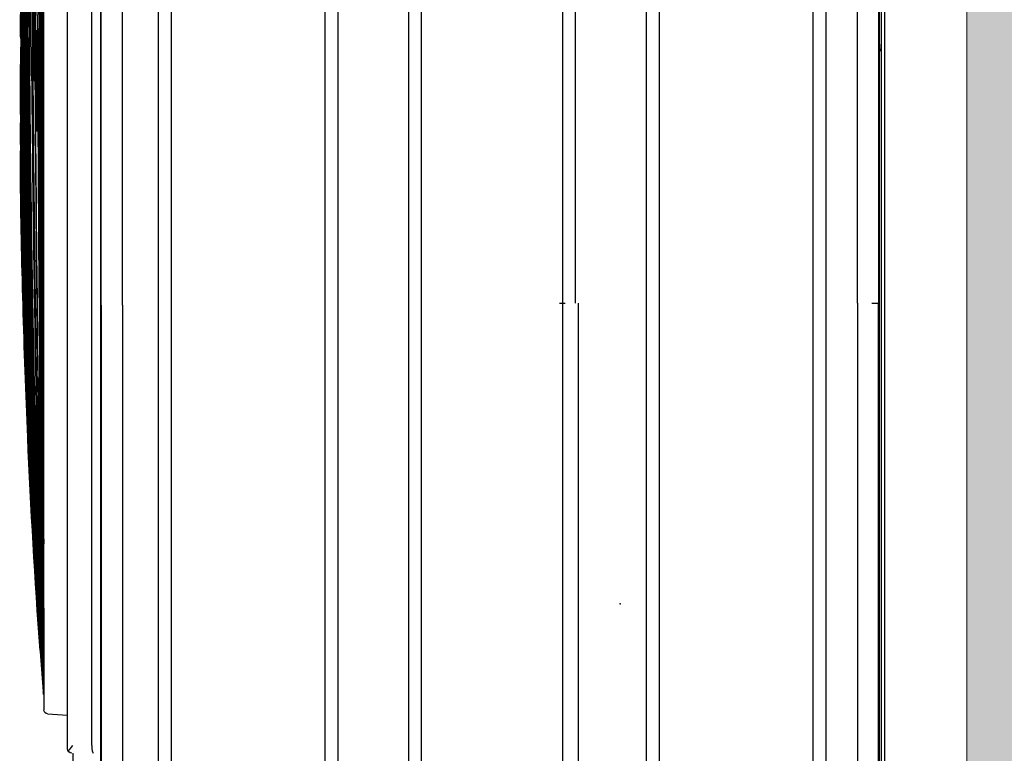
# Model space of a CAD drawing. Header units: millimetres. Extents: x 922208 to 1069538, y -182208 to -99877.
# Tile 28 of 256: x 970288 to 970754, y -173754 to -173406. Entities that reach past the tile are written whole.
import ezdxf

# ---------------------------------------------------------------- set-up
doc = ezdxf.new("R2010")
doc.units = ezdxf.units.MM
doc.header["$MEASUREMENT"] = 0
doc.linetypes.add('HIDDEN', pattern=[20, 10, -10])
doc.layers.add('IS_KLIM_urządzenia', color=3, linetype='Continuous')
for name, color, linetype, lineweight in [('IS_POWRÓT', 5, 'HIDDEN', 30), ('Nowe_220-A Ściany_Nr_pióra__19', 255, 'Continuous', 0), ('Nowe_220-A Ściany_Nr_pióra__27', 7, 'Continuous', 25)]:
    doc.layers.add(name, color=color, linetype=linetype, lineweight=lineweight)

# ---------------------------------------------------------------- blocks, each defined once
blk = doc.blocks.new('parter01')
at = {"layer": 'Nowe_220-A Ściany_Nr_pióra__19', "linetype": 'Continuous', "lineweight": 0}
blk.add_hatch(color=255, dxfattribs=at).paths.add_polyline_path([(971106.55073, -117780.02068), (971106.55073, -113250.02068), (970736.55073, -113250.02068), (970736.55073, -117780.02068)])
at = {"layer": 'Nowe_220-A Ściany_Nr_pióra__27', "color": 7, "linetype": 'Continuous', "lineweight": 0}
blk.add_lwpolyline([(970736.55073, -113250.02068), (970736.55073, -118030.02068)], dxfattribs=at)
blk = doc.blocks.new('G$CE471A013')
at = {"linetype": 'Continuous'}
for p, q in [((23.598, 37.069), (-66.48, 37.069)), ((-63.256, 37.301), (6.245, 37.301)), ((-63.211, 37.029), (-21.491, 37.029)), ((-62.823, 37.151), (6.095, 37.151)), ((-21.491, 36.7), (-21.491, 37.034)), ((20.329, 37.029), (-21.491, 37.029)), ((-55.564, 34.525), (12.681, 34.525)), ((12.681, 33.925), (-55.564, 33.925)), ((-53.591, 26.625), (10.708, 26.625)), ((10.708, 26.025), (-53.591, 26.025)), ((-21.491, 22.659), (-55.356, 22.659)), ((-21.491, 22.784), (12.474, 22.784)), ((-21.491, 22.059), (-55.356, 22.059)), ((-21.491, 21.902), (-21.491, 22.171)), ((12.474, 22.059), (-21.491, 22.059)), ((-21.391, 15.359), (-55.356, 15.359)), ((12.474, 15.359), (-21.391, 15.359)), ((-21.391, 14.759), (-55.356, 14.759)), ((12.474, 14.759), (-21.391, 14.759)), ((-53.591, 11.393), (10.708, 11.393)), ((10.708, 10.793), (-53.591, 10.793)), ((-55.564, 3.493), (12.681, 3.493)), ((12.681, 2.893), (-55.564, 2.893)), ((-61.567, 0.144), (18.685, 0.144)), ((-21.391, 0.184), (-59.916, 0.184)), ((-21.391, 0.184), (17.062, 0.184)), ((-0.517, -0.263), (-62.643, -0.263)), ((-0.15, -1.15), (-0.16, -1.15)), ((18.593, -1.15), (-0.15, -1.15)), ((-0.367, -1.413), (-63.178, -1.413)), ((-2.02, -2.359), (-1.953, -1.413)), ((-0.357, -1.413), (-0.367, -1.413)), ((-7.032, -2.545), (-57.042, -2.545)), ((-32.037, -2.644), (-32.037, -2.642)), ((-7.032, -2.545), (-2.219, -2.545)), ((-5.317, -2.545), (-5.317, -2.545))]:
    blk.add_line(p, q, dxfattribs=at)
at = {"linetype": 'Continuous', "extrusion": (0, 0, -1)}
for centre, start in [((0.357, -1.213), 180), ((2.219, -2.345), 184)]:
    blk.add_arc(centre, 0.2, start, 270, dxfattribs=at)
at = {"linetype": 'Continuous'}
for centre, major_axis, ratio, start_param, end_param in [((-33.789, 36.701), (1.086, 0), 0.414214, 1.241354, 1.558544), ((-0.517, -0.199), (0.36, 0), 0.176327, 4.712389, 6.279863), ((-0.517, -1.053), (-0.355, 0.355), 0.176327, 1.745329, 2.532861)]:
    blk.add_ellipse(centre, major_axis=major_axis, ratio=ratio, start_param=start_param, end_param=end_param, dxfattribs=at)
for points, degree in [([(-21.491, 36.025), (-63.136, 36.025)], 1), ([(-21.491, 36.025), (-7.576, 36.025), (6.339, 36.025), (20.254, 36.025)], 3), ([(-21.391, 1.188), (-34.734, 1.188), (-48.077, 1.188), (-61.42, 1.188)], 3), ([(-21.391, 1.188), (-8.082, 1.188), (5.228, 1.188), (18.538, 1.188)], 3), ([(-32.037, -3.003), (-41.686, -2.945), (-51.334, -2.803), (-60.98, -2.546)], 3), ([(-32.037, -2.832), (-41.595, -2.794), (-51.153, -2.706), (-60.71, -2.546)], 3), ([(-32.037, -2.642), (-35.976, -2.636), (-39.916, -2.626), (-43.855, -2.612)], 3), ([(-32.037, -2.772), (-32.861, -2.77), (-33.685, -2.767), (-34.509, -2.764)], 3), ([(-32.037, -2.832), (-22.479, -2.794), (-12.921, -2.706), (-3.364, -2.546)], 3), ([(-32.037, -2.578), (-32.037, -2.579), (-32.037, -2.581), (-32.037, -2.583)], 3), ([(-32.037, -2.639), (-32.037, -2.64), (-32.037, -2.641), (-32.037, -2.642)], 3), ([(-32.037, -2.71), (-32.037, -2.711), (-32.037, -2.712), (-32.037, -2.713)], 3), ([(-32.037, -2.772), (-31.213, -2.77), (-30.389, -2.767), (-29.565, -2.764)], 3), ([(-32.037, -2.77), (-32.037, -2.771), (-32.037, -2.772), (-32.037, -2.772)], 3), ([(-18.164, -2.749), (-17.391, -2.739), (-16.618, -2.728), (-15.845, -2.717)], 3), ([(-17.799, -2.785), (-15.415, -2.748), (-13.032, -2.706), (-10.649, -2.657)], 3), ([(-7.721, -2.556), (-7.116, -2.553), (-6.512, -2.549), (-5.907, -2.545)], 3), ([(-7.585, -2.858), (-6.064, -2.768), (-4.543, -2.669), (-3.024, -2.559)], 3), ([(-2.956, -2.552), (-3.001, -2.555), (-3.046, -2.558), (-3.091, -2.561)], 3), ([(-2.956, -2.553), (-3.001, -2.556), (-3.046, -2.559), (-3.091, -2.562)], 3), ([(-2.956, -2.553), (-3.001, -2.556), (-3.046, -2.559), (-3.091, -2.562)], 3), ([(-2.956, -2.554), (-3.001, -2.557), (-3.046, -2.56), (-3.091, -2.563)], 3), ([(-3.09, -2.557), (-3.045, -2.554), (-3, -2.552), (-2.955, -2.549)], 3), ([(-2.955, -2.549), (-3, -2.552), (-3.045, -2.554), (-3.09, -2.557)], 3), ([(-2.957, -2.549), (-3.001, -2.551), (-3.045, -2.553), (-3.089, -2.555)], 3), ([(-2.932, -2.554), (-2.977, -2.557), (-3.022, -2.56), (-3.067, -2.564)], 3), ([(-3.024, -2.56), (-3.024, -2.56), (-3.024, -2.56)], 2), ([(-3.023, -2.559), (-3.023, -2.559), (-3.023, -2.559)], 2), ([(-3.022, -2.55), (-3.022, -2.55), (-3.022, -2.55)], 2), ([(-41.256, -3.247), (-38.183, -3.313), (-35.11, -3.36), (-32.037, -3.388)], 3), ([(-32.037, -2.89), (-32.838, -2.886), (-33.64, -2.882), (-34.441, -2.877)], 3), ([(-32.037, -2.829), (-32.037, -2.83), (-32.037, -2.831), (-32.037, -2.832)], 3), ([(-32.037, -2.89), (-31.236, -2.886), (-30.434, -2.882), (-29.633, -2.877)], 3), ([(-32.037, -2.887), (-32.037, -2.888), (-32.037, -2.889), (-32.037, -2.89)], 3), ([(-32.037, -2.945), (-32.037, -2.945), (-32.037, -2.946), (-32.037, -2.947)], 3), ([(-32.037, -3.001), (-32.037, -3.002), (-32.037, -3.003), (-32.037, -3.003)], 3), ([(-32.037, -3.161), (-32.037, -3.162), (-32.037, -3.162), (-32.037, -3.163)], 3), ([(-32.037, -3.211), (-32.037, -3.211), (-32.037, -3.212), (-32.037, -3.213)], 3), ([(-32.037, -3.259), (-32.037, -3.259), (-32.037, -3.26), (-32.037, -3.261)], 3), ([(-40.922, -3.533), (-38.628, -3.589), (-36.333, -3.627), (-34.038, -3.648)], 3), ([(-39.963, -3.342), (-37.321, -3.397), (-34.679, -3.437), (-32.037, -3.462)], 3), ([(-37.196, -3.36), (-35.477, -3.388), (-33.757, -3.41), (-32.037, -3.426)], 3), ([(-34.126, -3.648), (-34.097, -3.648), (-34.067, -3.648), (-34.038, -3.648)], 3), ([(-32.037, -3.306), (-32.719, -3.3), (-33.402, -3.293), (-34.084, -3.286)], 3), ([(-32.037, -3.651), (-32.295, -3.649), (-32.552, -3.648), (-32.81, -3.646)], 3), ([(-32.037, -3.428), (-32.138, -3.427), (-32.24, -3.426), (-32.341, -3.425)], 3), ([(-32.037, -3.637), (-32.128, -3.636), (-32.22, -3.636), (-32.311, -3.635)], 3), ([(-25.483, -3.299), (-27.667, -3.338), (-29.852, -3.368), (-32.037, -3.388)], 3), ([(-32.037, -3.304), (-32.037, -3.305), (-32.037, -3.306), (-32.037, -3.306)], 3), ([(-32.037, -3.348), (-32.037, -3.348), (-32.037, -3.349), (-32.037, -3.349)], 3), ([(-32.037, -3.388), (-32.037, -3.389), (-32.037, -3.389), (-32.037, -3.39)], 3), ([(-32.037, -3.426), (-32.037, -3.427), (-32.037, -3.427), (-32.037, -3.428)], 3), ([(-32.037, -3.462), (-32.037, -3.462), (-32.037, -3.463), (-32.037, -3.463)], 3), ([(-32.037, -3.494), (-32.037, -3.495), (-32.037, -3.495), (-32.037, -3.496)], 3), ([(-32.037, -3.525), (-32.037, -3.525), (-32.037, -3.525), (-32.037, -3.526)], 3), ([(-32.037, -3.552), (-32.037, -3.552), (-32.037, -3.553), (-32.037, -3.553)], 3), ([(-32.037, -3.577), (-32.037, -3.577), (-32.037, -3.578), (-32.037, -3.578)], 3), ([(-27.275, -3.582), (-28.862, -3.608), (-30.45, -3.626), (-32.037, -3.636)], 3), ([(-32.037, -3.599), (-32.037, -3.599), (-32.037, -3.6), (-32.037, -3.6)], 3), ([(-28.055, -3.611), (-29.382, -3.629), (-30.71, -3.642), (-32.037, -3.65)], 3), ([(-32.037, -3.619), (-32.037, -3.619), (-32.037, -3.619), (-32.037, -3.619)], 3), ([(-32.037, -3.637), (-31.89, -3.636), (-31.744, -3.635), (-31.597, -3.634)], 3), ([(-32.037, -3.636), (-32.037, -3.636), (-32.037, -3.637), (-32.037, -3.637)], 3), ([(-32.037, -3.651), (-31.405, -3.647), (-30.773, -3.643), (-30.142, -3.637)], 3), ([(-32.037, -3.65), (-32.037, -3.65), (-32.037, -3.65), (-32.037, -3.651)], 3), ([(-19.077, -3.415), (-22.729, -3.537), (-26.382, -3.615), (-30.036, -3.648)], 3), ([(-29.948, -3.648), (-29.977, -3.648), (-30.006, -3.648), (-30.036, -3.648)], 3), ([(-29.948, -3.648), (-28.516, -3.635), (-27.085, -3.615), (-25.654, -3.588)], 3), ([(-18.767, -3.419), (-22.083, -3.533), (-25.4, -3.609), (-28.717, -3.646)], 3), ([(-28.676, -3.646), (-28.69, -3.646), (-28.703, -3.646), (-28.717, -3.646)], 3), ([(-28.676, -3.646), (-27.337, -3.631), (-25.999, -3.61), (-24.66, -3.582)], 3), ([(-28.008, -3.648), (-28.016, -3.648), (-28.023, -3.648), (-28.031, -3.648)], 3), ([(-27.658, -3.652), (-27.662, -3.652), (-27.665, -3.652), (-27.668, -3.652)], 3), ([(-27.551, -3.657), (-27.552, -3.684)], 1), ([(-27.551, -3.657), (-27.238, -3.653), (-26.925, -3.649), (-26.612, -3.645)], 3), ([(-27.551, -3.657), (-27.551, -3.657), (-27.551, -3.657), (-27.551, -3.657)], 3), ([(-27.514, -3.604), (-25.962, -3.58), (-24.41, -3.549), (-22.859, -3.51)], 3)]:
    blk.add_open_spline(points, degree=degree, dxfattribs=at)
for points, knots in [([(-32.037, -3.261), (-36.938, -3.218), (-41.838, -3.138), (-51.533, -2.903), (-56.327, -2.75), (-61.119, -2.546)], [0, 0, 0, 0, 0.505409, 0.505409, 1, 1, 1, 1]), ([(-61.118, -2.551), (-56.329, -2.844), (-51.536, -3.059), (-41.841, -3.378), (-36.939, -3.481), (-32.037, -3.525)], [0, 0, 0, 0, 0.494599, 0.494599, 1, 1, 1, 1]), ([(-32.037, -3.496), (-36.939, -3.451), (-41.841, -3.35), (-51.536, -3.04), (-56.329, -2.832), (-61.118, -2.551)], [0, 0, 0, 0, 0.505401, 0.505401, 1, 1, 1, 1]), ([(-61.118, -2.551), (-56.329, -2.832), (-51.536, -3.039), (-41.841, -3.349), (-36.939, -3.45), (-32.037, -3.494)], [0, 0, 0, 0, 0.494599, 0.494599, 1, 1, 1, 1]), ([(-32.037, -3.553), (-36.94, -3.512), (-41.841, -3.407), (-51.536, -3.079), (-56.33, -2.856), (-61.118, -2.552)], [0, 0, 0, 0, 0.505401, 0.505401, 1, 1, 1, 1]), ([(-32.037, -3.526), (-36.939, -3.483), (-41.841, -3.38), (-51.536, -3.06), (-56.329, -2.845), (-61.118, -2.552)], [0, 0, 0, 0, 0.505401, 0.505401, 1, 1, 1, 1]), ([(-32.037, -3.6), (-36.94, -3.563), (-41.842, -3.457), (-51.537, -3.114), (-56.33, -2.879), (-61.118, -2.553)], [0, 0, 0, 0, 0.505401, 0.505401, 1, 1, 1, 1]), ([(-32.037, -3.578), (-36.94, -3.538), (-41.842, -3.433), (-51.537, -3.097), (-56.33, -2.868), (-61.118, -2.553)], [0, 0, 0, 0, 0.505401, 0.505401, 1, 1, 1, 1]), ([(-32.037, -3.619), (-36.94, -3.585), (-41.843, -3.48), (-51.538, -3.13), (-56.331, -2.889), (-61.118, -2.554)], [0, 0, 0, 0, 0.505401, 0.505401, 1, 1, 1, 1]), ([(-32.037, -3.39), (-36.939, -3.345), (-41.84, -3.252), (-51.533, -2.975), (-56.326, -2.793), (-61.115, -2.549)], [0, 0, 0, 0, 0.505465, 0.505465, 1, 1, 1, 1]), ([(-61.106, -2.549), (-56.319, -2.779), (-51.53, -2.951), (-41.839, -3.214), (-36.938, -3.303), (-32.037, -3.348)], [0, 0, 0, 0, 0.494375, 0.494375, 1, 1, 1, 1]), ([(-32.037, -3.111), (-36.937, -3.076), (-41.838, -3.01), (-51.506, -2.824), (-56.274, -2.704), (-61.042, -2.546)], [0, 0, 0, 0, 0.50677, 0.50677, 1, 1, 1, 1]), ([(-32.037, -3.058), (-36.937, -3.025), (-41.837, -2.966), (-51.506, -2.797), (-56.274, -2.688), (-61.041, -2.545)], [0, 0, 0, 0, 0.506778, 0.506778, 1, 1, 1, 1]), ([(-61.021, -2.546), (-56.261, -2.688), (-51.499, -2.795), (-41.837, -2.964), (-36.937, -3.023), (-32.037, -3.056)], [0, 0, 0, 0, 0.492868, 0.492868, 1, 1, 1, 1]), ([(-32.037, -3.349), (-36.938, -3.305), (-41.839, -3.215), (-51.494, -2.953), (-56.248, -2.782), (-61, -2.554)], [0, 0, 0, 0, 0.507485, 0.507485, 1, 1, 1, 1]), ([(-32.037, -3.213), (-36.938, -3.173), (-41.838, -3.097), (-51.488, -2.878), (-56.237, -2.737), (-60.984, -2.551)], [0, 0, 0, 0, 0.507767, 0.507767, 1, 1, 1, 1]), ([(-60.984, -2.551), (-56.237, -2.736), (-51.488, -2.877), (-41.838, -3.095), (-36.938, -3.17), (-32.037, -3.211)], [0, 0, 0, 0, 0.492233, 0.492233, 1, 1, 1, 1]), ([(-60.984, -2.552), (-56.237, -2.752), (-51.488, -2.903), (-41.839, -3.136), (-36.938, -3.216), (-32.037, -3.259)], [0, 0, 0, 0, 0.492233, 0.492233, 1, 1, 1, 1]), ([(-32.037, -2.947), (-34.87, -2.932), (-37.702, -2.91), (-43.368, -2.851), (-46.201, -2.816), (-51.866, -2.73), (-54.699, -2.68), (-58.666, -2.597), (-59.8, -2.572), (-60.934, -2.546)], [0, 0, 0, 0, 0.294057, 0.294057, 0.58814, 0.58814, 0.882227, 0.882227, 1, 1, 1, 1]), ([(-60.894, -2.547), (-58.354, -2.605), (-55.814, -2.657), (-50.519, -2.751), (-47.764, -2.792), (-42.254, -2.862), (-39.498, -2.891), (-35.174, -2.926), (-33.606, -2.936), (-32.037, -2.945)], [0, 0, 0, 0, 0.264103, 0.264103, 0.550513, 0.550513, 0.836923, 0.836923, 1, 1, 1, 1]), ([(-60.501, -2.547), (-57.467, -2.586), (-54.433, -2.62), (-49.709, -2.664), (-48.019, -2.679), (-42.949, -2.718), (-39.569, -2.739), (-34.805, -2.76), (-33.421, -2.765), (-32.037, -2.77)], [0, 0, 0, 0, 0.319801, 0.319801, 0.497905, 0.497905, 0.854114, 0.854114, 1, 1, 1, 1]), ([(-32.037, -2.713), (-34.859, -2.706), (-37.681, -2.696), (-41.915, -2.677), (-43.326, -2.67), (-47.56, -2.647), (-50.382, -2.629), (-55.564, -2.59), (-57.923, -2.569), (-60.283, -2.546)], [0, 0, 0, 0, 0.299747, 0.299747, 0.449624, 0.449624, 0.749381, 0.749381, 1, 1, 1, 1]), ([(-60.283, -2.546), (-58.036, -2.568), (-55.79, -2.587), (-52.212, -2.614), (-50.88, -2.623), (-46.883, -2.65), (-44.219, -2.664), (-38.89, -2.689), (-36.225, -2.699), (-33.053, -2.707), (-32.545, -2.709), (-32.037, -2.71)], [0, 0, 0, 0, 0.238571, 0.238571, 0.380065, 0.380065, 0.663055, 0.663055, 0.946044, 0.946044, 1, 1, 1, 1]), ([(-32.037, -3.463), (-36.939, -3.418), (-41.84, -3.319), (-51.147, -3.031), (-55.552, -2.852), (-59.955, -2.614)], [0, 0, 0, 0, 0.526489, 0.526489, 1, 1, 1, 1]), ([(-58.091, -2.545), (-55.347, -2.562), (-52.602, -2.575), (-48.884, -2.591), (-47.911, -2.595), (-44.991, -2.607), (-43.045, -2.613), (-39.152, -2.625), (-37.205, -2.63), (-34.185, -2.636), (-33.111, -2.638), (-32.037, -2.639)], [0, 0, 0, 0, 0.31601, 0.31601, 0.42808, 0.42808, 0.652219, 0.652219, 0.876357, 0.876357, 1, 1, 1, 1]), ([(-57.423, -2.786), (-53.865, -2.995), (-50.304, -3.157), (-41.842, -3.456), (-36.94, -3.562), (-32.037, -3.599)], [0, 0, 0, 0, 0.420951, 0.420951, 1, 1, 1, 1]), ([(-32.037, -2.583), (-36.954, -2.579), (-41.87, -2.572), (-49.186, -2.558), (-51.586, -2.553), (-53.986, -2.547)], [0, 0, 0, 0, 0.672022, 0.672022, 1, 1, 1, 1]), ([(-32.037, -3.058), (-27.137, -3.025), (-22.236, -2.966), (-12.557, -2.796), (-7.778, -2.688), (-3, -2.544)], [0, 0, 0, 0, 0.506209, 0.506209, 1, 1, 1, 1]), ([(-32.037, -3.111), (-27.136, -3.076), (-22.236, -3.01), (-12.557, -2.824), (-7.778, -2.704), (-3, -2.545)], [0, 0, 0, 0, 0.506209, 0.506209, 1, 1, 1, 1]), ([(-5.983, -2.545), (-8.727, -2.562), (-11.472, -2.575), (-15.189, -2.591), (-16.163, -2.595), (-19.083, -2.607), (-21.029, -2.613), (-24.922, -2.625), (-26.869, -2.63), (-29.889, -2.636), (-30.963, -2.638), (-32.037, -2.639)], [0, 0, 0, 0, 0.31601, 0.31601, 0.42808, 0.42808, 0.652219, 0.652219, 0.876357, 0.876357, 1, 1, 1, 1]), ([(-32.037, -2.578), (-32.037, -2.577), (-32.037, -2.575), (-32.037, -2.569), (-32.037, -2.565), (-32.037, -2.556), (-32.037, -2.551), (-32.037, -2.545)], [0, 0, 0, 0, 0.356764, 0.356764, 0.713527, 0.713527, 1, 1, 1, 1]), ([(-32.037, -3.261), (-27.136, -3.218), (-22.236, -3.138), (-12.541, -2.903), (-7.747, -2.75), (-2.955, -2.546)], [0, 0, 0, 0, 0.505409, 0.505409, 1, 1, 1, 1]), ([(-32.037, -2.947), (-29.204, -2.932), (-26.371, -2.91), (-20.706, -2.851), (-17.873, -2.816), (-12.207, -2.73), (-9.375, -2.68), (-5.408, -2.597), (-4.274, -2.572), (-3.139, -2.546)], [0, 0, 0, 0, 0.294057, 0.294057, 0.58814, 0.58814, 0.882227, 0.882227, 1, 1, 1, 1]), ([(-32.037, -2.713), (-29.215, -2.706), (-26.392, -2.696), (-22.159, -2.677), (-20.748, -2.67), (-16.514, -2.647), (-13.692, -2.629), (-8.513, -2.59), (-6.157, -2.569), (-3.8, -2.546)], [0, 0, 0, 0, 0.299848, 0.299848, 0.449777, 0.449777, 0.749636, 0.749636, 1, 1, 1, 1]), ([(-3.791, -2.546), (-6.037, -2.568), (-8.284, -2.587), (-11.862, -2.614), (-13.194, -2.623), (-17.191, -2.65), (-19.855, -2.664), (-25.184, -2.689), (-27.848, -2.699), (-31.021, -2.707), (-31.529, -2.709), (-32.037, -2.71)], [0, 0, 0, 0, 0.238571, 0.238571, 0.380065, 0.380065, 0.663055, 0.663055, 0.946044, 0.946044, 1, 1, 1, 1]), ([(-3.18, -2.547), (-5.72, -2.605), (-8.26, -2.657), (-13.555, -2.751), (-16.31, -2.792), (-21.82, -2.862), (-24.575, -2.891), (-28.899, -2.926), (-30.468, -2.936), (-32.037, -2.945)], [0, 0, 0, 0, 0.264103, 0.264103, 0.550513, 0.550513, 0.836923, 0.836923, 1, 1, 1, 1]), ([(-3.573, -2.547), (-6.607, -2.586), (-9.641, -2.62), (-14.365, -2.664), (-16.055, -2.679), (-21.125, -2.718), (-24.504, -2.739), (-29.268, -2.76), (-30.653, -2.765), (-32.037, -2.77)], [0, 0, 0, 0, 0.319801, 0.319801, 0.497905, 0.497905, 0.854114, 0.854114, 1, 1, 1, 1]), ([(-32.037, -2.583), (-27.12, -2.579), (-22.204, -2.572), (-14.887, -2.558), (-12.488, -2.553), (-10.088, -2.547)], [0, 0, 0, 0, 0.672022, 0.672022, 1, 1, 1, 1]), ([(-32.037, -3.39), (-27.135, -3.345), (-22.234, -3.252), (-12.541, -2.975), (-7.748, -2.793), (-2.959, -2.549)], [0, 0, 0, 0, 0.505465, 0.505465, 1, 1, 1, 1]), ([(-2.968, -2.549), (-7.755, -2.779), (-12.544, -2.951), (-22.235, -3.214), (-27.136, -3.303), (-32.037, -3.348)], [0, 0, 0, 0, 0.494375, 0.494375, 1, 1, 1, 1]), ([(-32.037, -3.463), (-27.135, -3.418), (-22.234, -3.319), (-12.539, -3.019), (-7.745, -2.82), (-2.955, -2.55)], [0, 0, 0, 0, 0.505401, 0.505401, 1, 1, 1, 1]), ([(-2.955, -2.55), (-7.745, -2.819), (-12.539, -3.018), (-22.234, -3.318), (-27.135, -3.416), (-32.037, -3.462)], [0, 0, 0, 0, 0.494599, 0.494599, 1, 1, 1, 1]), ([(-32.037, -3.306), (-27.136, -3.263), (-22.235, -3.177), (-12.563, -2.928), (-7.792, -2.766), (-3.023, -2.55)], [0, 0, 0, 0, 0.506586, 0.506586, 1, 1, 1, 1]), ([(-2.956, -2.551), (-7.745, -2.844), (-12.538, -3.059), (-22.233, -3.378), (-27.134, -3.481), (-32.037, -3.525)], [0, 0, 0, 0, 0.494599, 0.494599, 1, 1, 1, 1]), ([(-32.037, -3.496), (-27.135, -3.451), (-22.233, -3.35), (-12.538, -3.04), (-7.745, -2.832), (-2.956, -2.551)], [0, 0, 0, 0, 0.505401, 0.505401, 1, 1, 1, 1]), ([(-2.956, -2.551), (-7.745, -2.832), (-12.538, -3.039), (-22.233, -3.349), (-27.135, -3.45), (-32.037, -3.494)], [0, 0, 0, 0, 0.494599, 0.494599, 1, 1, 1, 1]), ([(-32.037, -3.213), (-27.136, -3.173), (-22.236, -3.097), (-12.586, -2.878), (-7.837, -2.737), (-3.09, -2.551)], [0, 0, 0, 0, 0.507767, 0.507767, 1, 1, 1, 1]), ([(-3.09, -2.551), (-7.837, -2.736), (-12.586, -2.877), (-22.236, -3.095), (-27.136, -3.17), (-32.037, -3.211)], [0, 0, 0, 0, 0.492233, 0.492233, 1, 1, 1, 1]), ([(-32.037, -3.553), (-27.134, -3.512), (-22.232, -3.407), (-12.537, -3.079), (-7.744, -2.856), (-2.956, -2.552)], [0, 0, 0, 0, 0.505401, 0.505401, 1, 1, 1, 1]), ([(-32.037, -3.526), (-27.134, -3.483), (-22.233, -3.38), (-12.538, -3.06), (-7.745, -2.845), (-2.956, -2.552)], [0, 0, 0, 0, 0.505401, 0.505401, 1, 1, 1, 1]), ([(-3.09, -2.552), (-7.837, -2.752), (-12.586, -2.903), (-22.235, -3.136), (-27.136, -3.216), (-32.037, -3.259)], [0, 0, 0, 0, 0.492233, 0.492233, 1, 1, 1, 1]), ([(-32.037, -3.6), (-27.134, -3.563), (-22.232, -3.457), (-12.536, -3.114), (-7.744, -2.879), (-2.956, -2.553)], [0, 0, 0, 0, 0.505401, 0.505401, 1, 1, 1, 1]), ([(-32.037, -3.578), (-27.134, -3.538), (-22.232, -3.433), (-12.537, -3.097), (-7.744, -2.868), (-2.956, -2.553)], [0, 0, 0, 0, 0.505401, 0.505401, 1, 1, 1, 1]), ([(-32.037, -3.619), (-27.134, -3.585), (-22.231, -3.48), (-12.536, -3.13), (-7.743, -2.889), (-2.956, -2.554)], [0, 0, 0, 0, 0.505401, 0.505401, 1, 1, 1, 1]), ([(-32.037, -3.349), (-27.136, -3.305), (-22.235, -3.215), (-12.58, -2.953), (-7.826, -2.782), (-3.074, -2.554)], [0, 0, 0, 0, 0.507485, 0.507485, 1, 1, 1, 1]), ([(-32.037, -2.639), (-32.037, -2.639), (-32.037, -2.637), (-32.037, -2.631), (-32.037, -2.627), (-32.037, -2.616), (-32.037, -2.61), (-32.037, -2.596), (-32.037, -2.589), (-32.037, -2.578), (-32.037, -2.576), (-32.037, -2.573)], [0, 0, 0, 0, 0.231562, 0.231562, 0.463124, 0.463124, 0.694686, 0.694686, 0.926248, 0.926248, 1, 1, 1, 1]), ([(-32.037, -2.642), (-27.827, -2.636), (-23.617, -2.625), (-18.87, -2.608), (-18.334, -2.606), (-17.797, -2.604)], [0, 0, 0, 0, 0.886937, 0.886937, 1, 1, 1, 1]), ([(-32.037, -2.71), (-32.037, -2.709), (-32.037, -2.708), (-32.037, -2.702), (-32.037, -2.697), (-32.037, -2.687), (-32.037, -2.68), (-32.037, -2.667), (-32.037, -2.659), (-32.037, -2.649), (-32.037, -2.646), (-32.037, -2.644)], [0, 0, 0, 0, 0.231495, 0.231495, 0.46299, 0.46299, 0.694485, 0.694485, 0.925981, 0.925981, 1, 1, 1, 1]), ([(-32.037, -2.77), (-32.037, -2.769), (-32.037, -2.767), (-32.037, -2.761), (-32.037, -2.757), (-32.037, -2.747), (-32.037, -2.74), (-32.037, -2.726), (-32.037, -2.719), (-32.037, -2.709), (-32.037, -2.706), (-32.037, -2.704)], [0, 0, 0, 0, 0.231403, 0.231403, 0.462805, 0.462805, 0.694209, 0.694209, 0.925613, 0.925613, 1, 1, 1, 1]), ([(-32.037, -3.428), (-27.135, -3.382), (-22.234, -3.286), (-13.64, -3.03), (-9.947, -2.892), (-6.255, -2.716)], [0, 0, 0, 0, 0.570136, 0.570136, 1, 1, 1, 1]), ([(-6.837, -2.743), (-10.335, -2.905), (-13.834, -3.035), (-22.234, -3.285), (-27.135, -3.381), (-32.037, -3.426)], [0, 0, 0, 0, 0.416676, 0.416676, 1, 1, 1, 1]), ([(-32.037, -2.829), (-32.037, -2.828), (-32.037, -2.827), (-32.037, -2.821), (-32.037, -2.816), (-32.037, -2.806), (-32.037, -2.799), (-32.037, -2.786), (-32.037, -2.778), (-32.037, -2.768), (-32.037, -2.765), (-32.037, -2.763)], [0, 0, 0, 0, 0.231285, 0.231285, 0.46257, 0.46257, 0.693856, 0.693856, 0.925144, 0.925144, 1, 1, 1, 1]), ([(-5.622, -2.755), (-8.854, -2.983), (-12.09, -3.161), (-19.56, -3.48), (-23.795, -3.596), (-28.031, -3.648)], [0, 0, 0, 0, 0.433408, 0.433408, 1, 1, 1, 1]), ([(-28.008, -3.648), (-23.776, -3.596), (-19.545, -3.48), (-12.084, -3.161), (-8.854, -2.983), (-5.627, -2.756)], [0, 0, 0, 0, 0.566773, 0.566773, 1, 1, 1, 1]), ([(-5.027, -2.716), (-8.397, -2.964), (-11.771, -3.156), (-19.318, -3.484), (-23.493, -3.6), (-27.668, -3.652)], [0, 0, 0, 0, 0.447256, 0.447256, 1, 1, 1, 1]), ([(-27.658, -3.652), (-23.484, -3.601), (-19.311, -3.485), (-11.533, -3.146), (-7.927, -2.937), (-4.325, -2.664)], [0, 0, 0, 0, 0.536112, 0.536112, 1, 1, 1, 1]), ([(-14.972, -3.306), (-14.541, -3.287), (-12.888, -3.21), (-8.993, -3.004), (-5.532, -2.766), (-3.295, -2.585)], [0, 0, 0, 0, 0.110637, 0.424462, 1, 1, 1, 1]), ([(-9.673, -2.62), (-8.285, -2.605), (-6.897, -2.589), (-4.826, -2.563), (-4.143, -2.554), (-3.459, -2.545)], [0, 0, 0, 0, 0.670073, 0.670073, 1, 1, 1, 1]), ([(-5.313, -2.545), (-5.321, -2.545), (-5.314, -2.545), (-5.258, -2.545), (-5.187, -2.545), (-4.997, -2.545), (-4.879, -2.545), (-4.754, -2.545)], [0, 0, 0, 0, 0.244899, 0.244899, 0.62245, 0.62245, 1, 1, 1, 1]), ([(-56.809, -2.838), (-53.456, -3.04), (-50.1, -3.198), (-41.843, -3.499), (-36.94, -3.605), (-32.037, -3.636)], [0, 0, 0, 0, 0.406561, 0.406561, 1, 1, 1, 1]), ([(-56.729, -2.835), (-53.402, -3.029), (-50.073, -3.182), (-41.843, -3.479), (-36.94, -3.585), (-32.037, -3.619)], [0, 0, 0, 0, 0.40464, 0.40464, 1, 1, 1, 1]), ([(-34.126, -3.648), (-38.681, -3.606), (-43.236, -3.494), (-50.098, -3.221), (-52.408, -3.111), (-54.717, -2.979)], [0, 0, 0, 0, 0.663309, 0.663309, 1, 1, 1, 1]), ([(-51.456, -3.137), (-49.886, -3.212), (-48.315, -3.278), (-41.843, -3.518), (-36.941, -3.623), (-32.037, -3.65)], [0, 0, 0, 0, 0.242783, 0.242783, 1, 1, 1, 1]), ([(-48.23, -3.208), (-47.734, -3.227), (-47.238, -3.245), (-41.842, -3.432), (-36.94, -3.537), (-32.037, -3.577)], [0, 0, 0, 0, 0.091941, 0.091941, 1, 1, 1, 1]), ([(-32.037, -2.887), (-32.037, -2.887), (-32.037, -2.885), (-32.037, -2.879), (-32.037, -2.875), (-32.037, -2.864), (-32.037, -2.858), (-32.037, -2.844), (-32.037, -2.836), (-32.037, -2.826), (-32.037, -2.824), (-32.037, -2.821)], [0, 0, 0, 0, 0.231142, 0.231142, 0.462283, 0.462283, 0.693426, 0.693426, 0.924571, 0.924571, 1, 1, 1, 1]), ([(-7.345, -2.835), (-10.672, -3.029), (-14.001, -3.182), (-22.231, -3.479), (-27.134, -3.585), (-32.037, -3.619)], [0, 0, 0, 0, 0.40464, 0.40464, 1, 1, 1, 1]), ([(-32.037, -2.945), (-32.037, -2.944), (-32.037, -2.942), (-32.037, -2.936), (-32.037, -2.932), (-32.037, -2.922), (-32.037, -2.915), (-32.037, -2.902), (-32.037, -2.894), (-32.037, -2.884), (-32.037, -2.881), (-32.037, -2.878)], [0, 0, 0, 0, 0.230972, 0.230972, 0.461944, 0.461944, 0.692918, 0.692918, 0.923895, 0.923895, 1, 1, 1, 1]), ([(-32.037, -3.001), (-32.037, -3), (-32.037, -2.999), (-32.037, -2.993), (-32.037, -2.988), (-32.037, -2.978), (-32.037, -2.972), (-32.037, -2.958), (-32.037, -2.95), (-32.037, -2.94), (-32.037, -2.937), (-32.037, -2.935)], [0, 0, 0, 0, 0.230777, 0.230777, 0.461553, 0.461553, 0.692332, 0.692332, 0.923115, 0.923115, 1, 1, 1, 1]), ([(-9.543, -2.946), (-12.138, -3.08), (-14.734, -3.191), (-22.232, -3.456), (-27.134, -3.562), (-32.037, -3.599)], [0, 0, 0, 0, 0.346419, 0.346419, 1, 1, 1, 1]), ([(-9.972, -2.955), (-12.425, -3.076), (-14.878, -3.177), (-22.232, -3.432), (-27.134, -3.537), (-32.037, -3.577)], [0, 0, 0, 0, 0.333694, 0.333694, 1, 1, 1, 1]), ([(-32.037, -3.109), (-32.037, -3.109), (-32.037, -3.107), (-32.037, -3.101), (-32.037, -3.097), (-32.037, -3.087), (-32.037, -3.081), (-32.037, -3.075)], [0, 0, 0, 0, 0.343869, 0.343869, 0.687737, 0.687737, 1, 1, 1, 1]), ([(-27.801, -3.592), (-24.31, -3.54), (-20.82, -3.45), (-15.12, -3.241), (-12.91, -3.145), (-10.701, -3.031)], [0, 0, 0, 0, 0.612154, 0.612154, 1, 1, 1, 1]), ([(-21.707, -3.479), (-20.248, -3.439), (-18.789, -3.392), (-15.054, -3.254), (-12.779, -3.153), (-10.505, -3.032)], [0, 0, 0, 0, 0.390602, 0.390602, 1, 1, 1, 1])]:
    blk.add_open_spline(points, degree=3, knots=knots, dxfattribs=at)
blk.add_point((-7.241, 24.777), dxfattribs=at)

msp = doc.modelspace()

# ---------------------------------------------------------------- block references
at = {"layer": 'IS_POWRÓT', "color": 27, "linetype": 'ByBlock', "lineweight": 30}
msp.add_blockref('parter01', (0, -59685.16), dxfattribs=at)

# ---------------------------------------------------------------- next in the draw order: block references
at = {"layer": 'IS_KLIM_urządzenia', "xscale": 10, "yscale": 10, "zscale": 10, "rotation": 270}
msp.add_blockref('G$CE471A013', (970324.39, -173755.64), dxfattribs=at)

doc.saveas('drawing.dxf')
